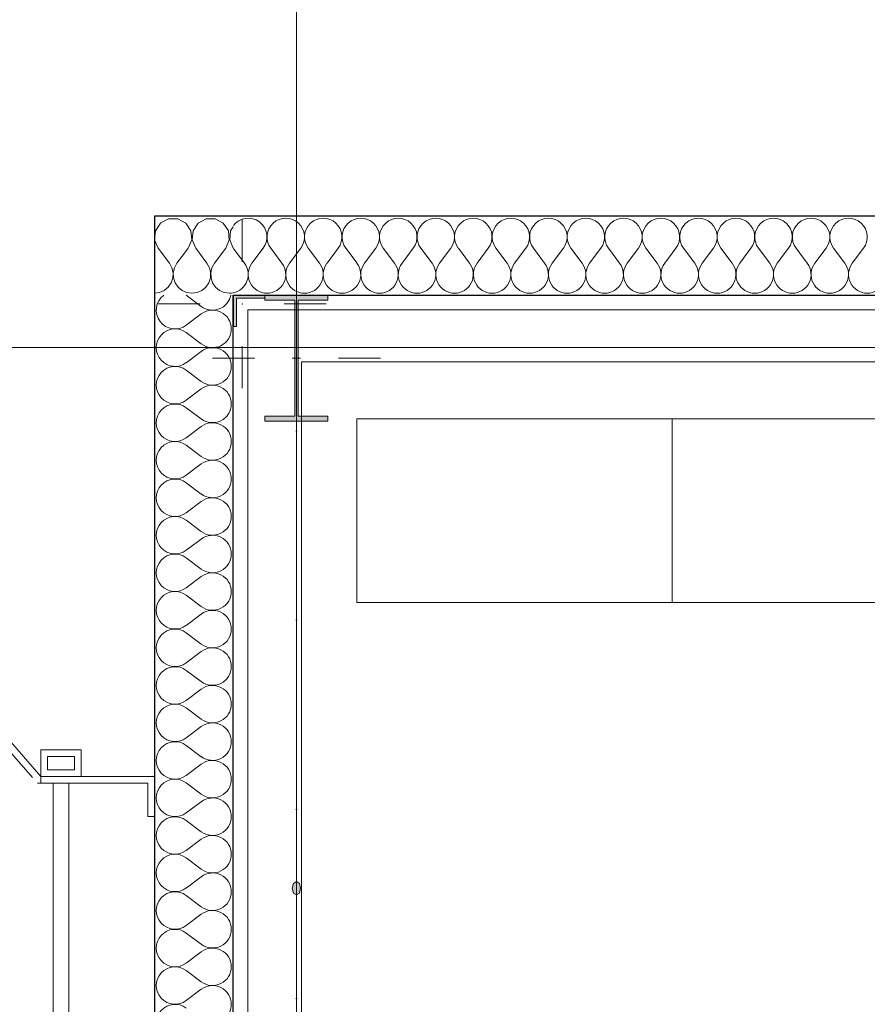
# Model space of a CAD drawing. Header units: millimetres. Extents: x -12989 to 357906, y -50379 to 30884.
# Tile 96 of 256: x -756 to 857, y 13500 to 15374. Entities that reach past the tile are written whole.
import ezdxf
from ezdxf.enums import TextEntityAlignment as Align

# ---------------------------------------------------------------- set-up
doc = ezdxf.new("R2010")
doc.units = ezdxf.units.MM
doc.header["$MEASUREMENT"] = 0
for name, pattern in [('Kropki i Kreski', [360, 180, -90, 0, -90]), ('Przerywana', [240, 120, -120]), ('Przerywana długa', [390, 250, -140]), ('Wipeout_Contour', [1000, 0, -1000])]:
    doc.linetypes.add(name, pattern=pattern)
for name, color, linetype in [('A__STROPY', 7, 'Continuous'), ('AS_Belki.Import IFC', 7, 'Continuous'), ('Nowe_A__SCIANY', 7, 'Continuous'), ('Nowe_A__STROPY', 7, 'Continuous'), ('Nowe_A_OZN_STREFY', 7, 'Continuous'), ('Nowe_A_WN_WYPOSAZENIE', 7, 'Continuous'), ('Nowe_A_WYM_ZEWNETRZNE', 7, 'Continuous'), ('Nowe_Warstwa IFC.Import IFC', 7, 'Continuous')]:
    doc.layers.add(name, color=color, linetype=linetype)
for name, color, linetype, lineweight in [('A__STROPY_Nr_pióra__89', 7, 'Continuous', 13), ('AS_Belki.Import IFC_Nr_pióra__1', 7, 'Continuous', 13), ('AS_Belki.Import IFC_Nr_pióra__20', 1, 'Continuous', 13), ('AS_Belki.Import IFC_Nr_pióra__69', 7, 'Continuous', 13), ('AS_Belki.Import IFC_Nr_pióra__90', 7, 'Continuous', 13), ('Nowe_A__SCIANY_Nr_pióra__27', 7, 'Continuous', 25), ('Nowe_A__STROPY_Nr_pióra__89', 7, 'Continuous', 13), ('Nowe_A_WN_WYPOSAZENIE_Nr_pióra__4', 7, 'Continuous', 13), ('Nowe_A_WYM_ZEWNETRZNE_Nr_pióra__1', 7, 'Continuous', 13), ('Nowe_A_WYM_ZEWNETRZNE_Nr_pióra__45', 7, 'Continuous', 15), ('Nowe_A_WYM_ZEWNETRZNE_Nr_pióra__85', 7, 'Continuous', 13), ('Nowe_Warstwa IFC.Import IFC_Nr_pióra__1', 7, 'Continuous', 13), ('Nowe_Warstwa IFC.Import IFC_Nr_pióra__4', 7, 'Continuous', 13)]:
    doc.layers.add(name, color=color, linetype=linetype, lineweight=lineweight)
doc.layers.add('Nowe_A__SCIANY_Nr_pióra__174', color=7, linetype='Continuous', lineweight=5, true_color=0x6a6a6a)
doc.styles.add('STYL_AUTOMATYCZNY_2', font='arial.ttf')
doc.styles.add('STYL_AUTOMATYCZNY_3', font='arial.ttf')
doc.dimstyles.new('STYL_AUTOMATYCZNY__1', dxfattribs={"dimtxt": 139.999998, "dimasz": 71.25, "dimexe": 0.18, "dimexo": 0.0625, "dimgap": 0, "dimtad": 1, "dimtih": 1, "dimtoh": 1, "dimdec": 0, "dimlfac": 0.1, "dimzin": 0, "dimdsep": 46, "dimtxsty": 'STYL_AUTOMATYCZNY_3', "dimblk": 'ARROWHEAD_6', "dimblk1": 'ARROWHEAD_6', "dimblk2": 'ARROWHEAD_6', "dimcen": 0.09, "dimse1": 1, "dimse2": 1, "dimclrd": 7, "dimclre": 7, "dimclrt": 7, "dimadec": 0, "dimazin": 0, "dimtfac": 1, "dimtdec": 4, "dimtmove": 0, "dimatfit": 3, "dimfxl": 0, "dimtolj": 1, "dimtzin": 0, "dimarcsym": 0})
doc.dimstyles.new('STYL_AUTOMATYCZNY__2', dxfattribs={"dimtxt": 139.999998, "dimasz": 71.25, "dimexe": 0.18, "dimexo": 0.0625, "dimgap": 0, "dimtad": 1, "dimdec": 0, "dimlfac": 0.1, "dimzin": 0, "dimdsep": 46, "dimtxsty": 'STYL_AUTOMATYCZNY_3', "dimblk": 'ARROWHEAD_6', "dimblk1": 'ARROWHEAD_6', "dimblk2": 'ARROWHEAD_6', "dimcen": 0.09, "dimse1": 1, "dimse2": 1, "dimclrd": 7, "dimclre": 7, "dimclrt": 7, "dimadec": 0, "dimazin": 0, "dimtfac": 1, "dimtdec": 4, "dimtmove": 0, "dimatfit": 3, "dimfxl": 0, "dimtolj": 1, "dimtzin": 0, "dimarcsym": 0})

# ---------------------------------------------------------------- blocks, each defined once
blk = doc.blocks.new('Strop_1_1', base_point=(-12989.3, -15342.7))
at = {"layer": 'Nowe_A__STROPY_Nr_pióra__89', "color": 7, "linetype": 'Continuous', "lineweight": 13, "flags": 128}
blk.add_lwpolyline([(-322, 14822), (36322, 14822), (36322, 178), (-322, 178)], close=True, dxfattribs=at)
blk = doc.blocks.new('Strop_2_1', base_point=(-220, 283.1))
at = {"layer": 'A__STROPY_Nr_pióra__89', "color": 7, "linetype": 'Continuous', "lineweight": 13, "flags": 128}
blk.add_lwpolyline([(-220, 283.1), (36170, 283.1), (36170, 14723.1), (-220, 14723.1)], close=True, dxfattribs=at)
blk = doc.blocks.new('*X42')
at = {"layer": 'Nowe_A__SCIANY_Nr_pióra__174', "color": 251, "linetype": 'Continuous', "lineweight": 5, "true_color": 0x6a6a6a}
for p, q in [((-488.3, 14987.1), (-497.9, 14972.6)), ((-487.5, 14987.5), (-488.3, 14987.1)), ((-497.9, 14972.6), (-499.6, 14955.3)), ((-499.6, 14955.3), (-492.9, 14939.3)), ((-492.9, 14939.3), (-471.4, 14910.7)), ((-437.2, 14937.2), (-457.1, 14910.7)), ((-466.7, 14902.1), (-471.4, 14910.7)), ((-464.4, 14892.5), (-466.7, 14902.1)), ((-461.9, 14902.1), (-464.1, 14892.5)), ((-457.1, 14910.7), (-461.9, 14902.1)), ((-468.1, 14873.3), (-464.9, 14882.7)), ((-464.9, 14882.7), (-464.4, 14892.5)), ((-464.1, 14892.5), (-463.7, 14882.7)), ((-463.7, 14882.7), (-460.5, 14873.3)), ((-396.6, 14873.3), (-393.5, 14882.7)), ((-393.5, 14882.7), (-393, 14892.5)), ((-393, 14892.5), (-393.2, 14893.2)), ((-392.7, 14892.7), (-392.7, 14892.5)), ((-392.7, 14892.5), (-392.2, 14882.7)), ((-392.2, 14882.7), (-389.1, 14873.3)), ((-481.2, 14858.9), (-473.6, 14865.2)), ((-473.6, 14865.2), (-468.1, 14873.3)), ((-460.5, 14873.3), (-454.9, 14865.2)), ((-454.9, 14865.2), (-447.3, 14858.9)), ((-409.8, 14858.9), (-402.2, 14865.2)), ((-402.2, 14865.2), (-396.6, 14873.3)), ((-389.1, 14873.3), (-383.5, 14865.2)), ((-383.5, 14865.2), (-375.9, 14858.9)), ((-500, 14853.6), (-490.2, 14854.9)), ((-490.2, 14854.9), (-481.2, 14858.9)), ((-447.3, 14858.9), (-438.3, 14854.9)), ((-438.3, 14854.9), (-428.6, 14853.6)), ((-428.6, 14853.6), (-418.8, 14854.9)), ((-418.8, 14854.9), (-409.8, 14858.9)), ((-375.9, 14858.9), (-366.9, 14854.9)), ((-366.9, 14854.9), (-357.1, 14853.6)), ((-357.1, 14853.6), (-354, 14854))]:
    blk.add_line(p, q, dxfattribs=at)
blk = doc.blocks.new('*X43')
at = {"layer": 'Nowe_A__SCIANY_Nr_pióra__174', "color": 251, "linetype": 'Continuous', "lineweight": 5, "true_color": 0x6a6a6a}
for p, q in [((-350, 14939.3), (-328.6, 14910.7)), ((-292.9, 14939.3), (-314.3, 14910.7)), ((-278.6, 14939.3), (-257.1, 14910.7)), ((-221.4, 14939.3), (-242.9, 14910.7)), ((-207.1, 14939.3), (-185.7, 14910.7)), ((-150, 14939.3), (-171.4, 14910.7)), ((-135.7, 14939.3), (-114.3, 14910.7)), ((-78.6, 14939.3), (-100, 14910.7)), ((-64.3, 14939.3), (-42.9, 14910.7)), ((-7.1, 14939.3), (-28.6, 14910.7)), ((7.1, 14939.3), (28.6, 14910.7)), ((64.3, 14939.3), (42.9, 14910.7)), ((78.6, 14939.3), (100, 14910.7)), ((135.7, 14939.3), (114.3, 14910.7)), ((150, 14939.3), (171.4, 14910.7)), ((207.1, 14939.3), (185.7, 14910.7)), ((221.4, 14939.3), (242.9, 14910.7)), ((278.6, 14939.3), (257.1, 14910.7)), ((292.9, 14939.3), (314.3, 14910.7)), ((350, 14939.3), (328.6, 14910.7)), ((364.3, 14939.3), (385.7, 14910.7)), ((421.4, 14939.3), (400, 14910.7)), ((435.7, 14939.3), (457.1, 14910.7)), ((492.9, 14939.3), (471.4, 14910.7)), ((507.1, 14939.3), (528.6, 14910.7)), ((564.3, 14939.3), (542.9, 14910.7)), ((578.6, 14939.3), (600, 14910.7)), ((635.7, 14939.3), (614.3, 14910.7)), ((650, 14939.3), (671.4, 14910.7)), ((707.1, 14939.3), (685.7, 14910.7)), ((721.4, 14939.3), (742.9, 14910.7)), ((778.6, 14939.3), (757.1, 14910.7)), ((792.9, 14939.3), (814.3, 14910.7)), ((850, 14939.3), (828.6, 14910.7))]:
    blk.add_line(p, q, dxfattribs=at)
for centre, start, end in [((-321.4, 14960.7), 323.1301, 143.1301), ((-250, 14960.7), 323.1301, 216.8699), ((-178.6, 14960.7), 323.1301, 216.8699), ((-107.1, 14960.7), 323.1301, 216.8699), ((-35.7, 14960.7), 323.1301, 216.8699), ((35.7, 14960.7), 323.1301, 216.8699), ((107.1, 14960.7), 323.1301, 216.8699), ((178.6, 14960.7), 323.1301, 216.8699), ((250, 14960.7), 323.1301, 216.8699), ((321.4, 14960.7), 323.1301, 216.8699), ((392.9, 14960.7), 323.1301, 216.8699), ((464.3, 14960.7), 323.1301, 216.8699), ((535.7, 14960.7), 323.1301, 216.8699), ((607.1, 14960.7), 323.1301, 216.8699), ((678.6, 14960.7), 323.1301, 216.8699), ((750, 14960.7), 323.1301, 216.8699), ((821.4, 14960.7), 323.1301, 216.8699), ((-357.1, 14889.3), 281.537, 36.8699), ((-285.7, 14889.3), 143.1301, 270), ((-285.7, 14889.3), 270, 36.8699), ((-214.3, 14889.3), 143.1301, 270), ((-214.3, 14889.3), 270, 36.8699), ((-142.9, 14889.3), 143.1301, 270), ((-142.9, 14889.3), 270, 36.8699), ((-71.4, 14889.3), 143.1301, 270), ((-71.4, 14889.3), 270, 36.8699), ((0, 14889.3), 143.1301, 270), ((0, 14889.3), 270, 36.8699), ((71.4, 14889.3), 143.1301, 270), ((71.4, 14889.3), 270, 36.8699), ((142.9, 14889.3), 143.1301, 270), ((142.9, 14889.3), 270, 36.8699), ((214.3, 14889.3), 143.1301, 270), ((214.3, 14889.3), 270, 36.8699), ((285.7, 14889.3), 143.1301, 270), ((285.7, 14889.3), 270, 36.8699), ((357.1, 14889.3), 143.1301, 270), ((357.1, 14889.3), 270, 36.8699), ((428.6, 14889.3), 143.1301, 270), ((428.6, 14889.3), 270, 36.8699), ((500, 14889.3), 143.1301, 270), ((500, 14889.3), 270, 36.8699), ((571.4, 14889.3), 143.1301, 270), ((571.4, 14889.3), 270, 36.8699), ((642.9, 14889.3), 143.1301, 270), ((642.9, 14889.3), 270, 36.8699), ((714.3, 14889.3), 143.1301, 270), ((714.3, 14889.3), 270, 36.8699), ((785.7, 14889.3), 143.1301, 270), ((785.7, 14889.3), 270, 36.8699), ((857.1, 14889.3), 143.1301, 270), ((857.1, 14889.3), 270, 36.8699)]:
    blk.add_arc(centre, 35.7, start, end, dxfattribs=at)
blk = doc.blocks.new('*X47')
at = {"layer": 'Nowe_A__SCIANY_Nr_pióra__174', "color": 251, "linetype": 'Continuous', "lineweight": 5, "true_color": 0x6a6a6a}
for p, q in [((-473, 14995.4), (-487.5, 14987.5)), ((-455.6, 14995.4), (-473, 14995.4)), ((-440.3, 14987.1), (-455.6, 14995.4)), ((-401.6, 14995.4), (-416.9, 14987.1)), ((-384.2, 14995.4), (-401.6, 14995.4)), ((-368.8, 14987.1), (-384.2, 14995.4)), ((-430.6, 14972.6), (-440.3, 14987.1)), ((-416.9, 14987.1), (-426.5, 14972.6)), ((-359.2, 14972.6), (-368.8, 14987.1)), ((-350, 14980.3), (-355.1, 14972.6)), ((-429, 14955.3), (-430.6, 14972.6)), ((-426.5, 14972.6), (-428.2, 14955.3)), ((-357.6, 14955.3), (-359.2, 14972.6)), ((-355.1, 14972.6), (-356.7, 14955.3)), ((-435.7, 14939.3), (-437.2, 14937.2)), ((-435.7, 14939.3), (-429, 14955.3)), ((-428.2, 14955.3), (-421.4, 14939.3)), ((-421.4, 14939.3), (-400, 14910.7)), ((-364.3, 14939.3), (-385.7, 14910.7)), ((-364.3, 14939.3), (-357.6, 14955.3)), ((-356.7, 14955.3), (-350, 14939.3)), ((-395.2, 14902.1), (-400, 14910.7)), ((-393.2, 14893.2), (-395.2, 14902.1)), ((-390.5, 14902.1), (-392.7, 14892.7)), ((-385.7, 14910.7), (-390.5, 14902.1)), ((-354, 14854), (-350, 14854.6))]:
    blk.add_line(p, q, dxfattribs=at)
blk = doc.blocks.new('Ściana_3_1', base_point=(36350, 14850))
at = {"color": 254, "linetype": 'Wipeout_Contour', "lineweight": 0, "ltscale": 44720.358985}
blk.add_wipeout([(-350, 14850), (-500, 15000), (-500, 14850)], dxfattribs=at).dxf.layer = 'Nowe_A__SCIANY'
at = {"layer": 'Nowe_A__SCIANY', "color": 7, "lineweight": 25}
blk.add_blockref('*X42', (0, 0), dxfattribs=at)
at = {"color": 254, "linetype": 'Wipeout_Contour', "lineweight": 0, "ltscale": 72872.97882}
blk.add_wipeout([(-350, 14850), (15486, 14850), (15486, 15000), (-350, 15000)], dxfattribs=at).dxf.layer = 'Nowe_A__SCIANY'
at = {"layer": 'Nowe_A__SCIANY', "color": 7, "lineweight": 25}
blk.add_blockref('*X43', (0, 0), dxfattribs=at)
at = {"color": 254, "linetype": 'Wipeout_Contour', "lineweight": 0, "ltscale": 44867.054607}
blk.add_wipeout([(-350, 15000), (-500, 15000), (-350, 14850)], dxfattribs=at).dxf.layer = 'Nowe_A__SCIANY'
at = {"layer": 'Nowe_A__SCIANY_Nr_pióra__27', "color": 7, "linetype": 'Continuous', "lineweight": 25, "flags": 128}
for points in [[(-500, 15000), (-500, 14850)], [(15486, 15000), (-500, 15000)], [(-350, 14850), (15486, 14850)]]:
    blk.add_lwpolyline(points, dxfattribs=at)
at = {"layer": 'Nowe_A__SCIANY', "color": 7, "lineweight": 25}
blk.add_blockref('*X47', (0, 0), dxfattribs=at)
blk = doc.blocks.new('*X55')
at = {"layer": 'Nowe_A__SCIANY_Nr_pióra__174', "color": 251, "linetype": 'Continuous', "lineweight": 5, "true_color": 0x6a6a6a}
for p, q in [((-439.3, 14850), (-410.7, 14828.6)), ((-439.3, 14792.9), (-410.7, 14814.3)), ((-439.3, 14778.6), (-410.7, 14757.1)), ((-439.3, 14721.4), (-410.7, 14742.9)), ((-439.3, 14707.1), (-410.7, 14685.7)), ((-439.3, 14650), (-410.7, 14671.4)), ((-439.3, 14635.7), (-410.7, 14614.3)), ((-439.3, 14578.6), (-410.7, 14600)), ((-439.3, 14564.3), (-410.7, 14542.9)), ((-439.3, 14507.1), (-410.7, 14528.6)), ((-439.3, 14492.9), (-410.7, 14471.4)), ((-439.3, 14435.7), (-410.7, 14457.1)), ((-439.3, 14421.4), (-410.7, 14400)), ((-439.3, 14364.3), (-410.7, 14385.7)), ((-439.3, 14350), (-410.7, 14328.6)), ((-439.3, 14292.9), (-410.7, 14314.3)), ((-439.3, 14278.6), (-410.7, 14257.1)), ((-439.3, 14221.4), (-410.7, 14242.9)), ((-439.3, 14207.1), (-410.7, 14185.7)), ((-439.3, 14150), (-410.7, 14171.4)), ((-439.3, 14135.7), (-410.7, 14114.3)), ((-439.3, 14078.6), (-410.7, 14100)), ((-439.3, 14064.3), (-410.7, 14042.9)), ((-439.3, 14007.1), (-410.7, 14028.6)), ((-439.3, 13992.9), (-410.7, 13971.4)), ((-439.3, 13935.7), (-410.7, 13957.1)), ((-439.3, 13921.4), (-410.7, 13900)), ((-439.3, 13864.3), (-410.7, 13885.7)), ((-439.3, 13850), (-410.7, 13828.6)), ((-439.3, 13792.9), (-410.7, 13814.3)), ((-439.3, 13778.6), (-410.7, 13757.1)), ((-439.3, 13721.4), (-410.7, 13742.9)), ((-439.3, 13707.1), (-410.7, 13685.7)), ((-439.3, 13650), (-410.7, 13671.4)), ((-439.3, 13635.7), (-410.7, 13614.3)), ((-439.3, 13578.6), (-410.7, 13600)), ((-439.3, 13564.3), (-410.7, 13542.9)), ((-439.3, 13507.1), (-410.7, 13528.6))]:
    blk.add_line(p, q, dxfattribs=at)
for centre, start, end in [((-460.7, 14821.4), 126.8699, 306.8699), ((-389.3, 14857.1), 233.1301, 348.463), ((-389.3, 14785.7), 0, 126.8699), ((-460.7, 14750), 53.1301, 306.8699), ((-389.3, 14785.7), 233.1301, 0), ((-389.3, 14714.3), 0, 126.8699), ((-460.7, 14678.6), 53.1301, 306.8699), ((-389.3, 14714.3), 233.1301, 0), ((-389.3, 14642.9), 0, 126.8699), ((-460.7, 14607.1), 53.1301, 306.8699), ((-389.3, 14642.9), 233.1301, 0), ((-389.3, 14571.4), 0, 126.8699), ((-460.7, 14535.7), 53.1301, 306.8699), ((-389.3, 14571.4), 233.1301, 0), ((-389.3, 14500), 0, 126.8699), ((-460.7, 14464.3), 53.1301, 306.8699), ((-389.3, 14500), 233.1301, 0), ((-389.3, 14428.6), 0, 126.8699), ((-460.7, 14392.9), 53.1301, 306.8699), ((-389.3, 14428.6), 233.1301, 0), ((-389.3, 14357.1), 0, 126.8699), ((-460.7, 14321.4), 53.1301, 306.8699), ((-389.3, 14357.1), 233.1301, 0), ((-389.3, 14285.7), 0, 126.8699), ((-460.7, 14250), 53.1301, 306.8699), ((-389.3, 14285.7), 233.1301, 0), ((-389.3, 14214.3), 0, 126.8699), ((-460.7, 14178.6), 53.1301, 306.8699), ((-389.3, 14214.3), 233.1301, 0), ((-389.3, 14142.9), 0, 126.8699), ((-460.7, 14107.1), 53.1301, 306.8699), ((-389.3, 14142.9), 233.1301, 0), ((-389.3, 14071.4), 0, 126.8699), ((-460.7, 14035.7), 53.1301, 306.8699), ((-389.3, 14071.4), 233.1301, 0), ((-389.3, 14000), 0, 126.8699), ((-460.7, 13964.3), 53.1301, 306.8699), ((-389.3, 14000), 233.1301, 0), ((-389.3, 13928.6), 0, 126.8699), ((-460.7, 13892.9), 53.1301, 306.8699), ((-389.3, 13928.6), 233.1301, 0), ((-389.3, 13857.1), 0, 126.8699), ((-460.7, 13821.4), 53.1301, 306.8699), ((-389.3, 13857.1), 233.1301, 0), ((-389.3, 13785.7), 0, 126.8699), ((-460.7, 13750), 53.1301, 306.8699), ((-389.3, 13785.7), 233.1301, 0), ((-389.3, 13714.3), 0, 126.8699), ((-460.7, 13678.6), 53.1301, 306.8699), ((-389.3, 13714.3), 233.1301, 0), ((-389.3, 13642.9), 0, 126.8699), ((-460.7, 13607.1), 53.1301, 306.8699), ((-389.3, 13642.9), 233.1301, 0), ((-389.3, 13571.4), 0, 126.8699), ((-460.7, 13535.7), 53.1301, 306.8699), ((-389.3, 13571.4), 233.1301, 0), ((-389.3, 13500), 0, 126.8699), ((-460.7, 13464.3), 53.1301, 306.8699), ((-389.3, 13500), 233.1301, 0)]:
    blk.add_arc(centre, 35.7, start, end, dxfattribs=at)
blk = doc.blocks.new('Ściana_4_1', base_point=(-350, 14850))
at = {"color": 254, "linetype": 'Wipeout_Contour', "lineweight": 0, "ltscale": 30616.306898}
blk.add_wipeout([(-350, 150), (-350, 14850), (-500, 14850), (-500, 150)], dxfattribs=at).dxf.layer = 'Nowe_A__SCIANY'
at = {"layer": 'Nowe_A__SCIANY_Nr_pióra__27', "color": 7, "linetype": 'Continuous', "lineweight": 25, "flags": 128}
for points in [[(-500, 14850), (-500, 150)], [(-350, 150), (-350, 14850)]]:
    blk.add_lwpolyline(points, dxfattribs=at)
at = {"layer": 'Nowe_A__SCIANY', "color": 7, "lineweight": 25}
blk.add_blockref('*X55', (0, 0), dxfattribs=at)
blk = doc.blocks.new('Słup_9_1', base_point=(-332.8, 14833.1))
at = {"layer": 'AS_Belki.Import IFC', "linetype": 'Continuous', "lineweight": 0, "true_color": 0x000000}
blk.add_hatch(color=18, dxfattribs=at).paths.add_polyline_path([(-349.7, 14790), (-343.7, 14790), (-343.7, 14844), (-289.7, 14844), (-289.7, 14850), (-349.7, 14850)])
at = {"layer": 'AS_Belki.Import IFC_Nr_pióra__1', "color": 7, "linetype": 'Continuous', "lineweight": 13, "flags": 128}
blk.add_lwpolyline([(-349.7, 14850), (-349.7, 14790), (-343.7, 14790), (-343.7, 14844), (-289.7, 14844), (-289.7, 14850)], dxfattribs=at)
at = {"layer": 'AS_Belki.Import IFC_Nr_pióra__20', "color": 1, "linetype": 'Continuous', "lineweight": 13}
for p, q in [((-332.8, 14913.1), (-332.8, 14993.1)), ((-412.8, 14833.1), (-492.8, 14833.1)), ((-252.8, 14833.1), (-172.8, 14833.1)), ((-332.8, 14753.1), (-332.8, 14673.1))]:
    blk.add_line(p, q, dxfattribs=at)
blk.add_point((-332.8, 14833.1), dxfattribs=at)
blk = doc.blocks.new('Słup_15_1', base_point=(-229.7, 14730))
at = {"layer": 'AS_Belki.Import IFC', "linetype": 'Continuous', "lineweight": 0, "true_color": 0x000000}
blk.add_hatch(color=18, dxfattribs=at).paths.add_polyline_path([(-232.8, 14619.8), (-289.7, 14619.8), (-289.7, 14610), (-169.7, 14610), (-169.7, 14619.8), (-226.6, 14619.8), (-226.6, 14840.2), (-169.7, 14840.2), (-169.7, 14850), (-289.7, 14850), (-289.7, 14840.2), (-232.8, 14840.2)])
at = {"layer": 'AS_Belki.Import IFC_Nr_pióra__1', "color": 7, "linetype": 'Continuous', "lineweight": 13, "flags": 128}
blk.add_lwpolyline([(-289.7, 14850), (-289.7, 14840.2), (-232.8, 14840.2), (-232.8, 14619.8), (-289.7, 14619.8), (-289.7, 14610), (-169.7, 14610), (-169.7, 14619.8), (-226.6, 14619.8), (-226.6, 14840.2), (-169.7, 14840.2), (-169.7, 14850)], dxfattribs=at)
at = {"layer": 'AS_Belki.Import IFC_Nr_pióra__20', "color": 1, "linetype": 'Continuous', "lineweight": 13}
for p, q in [((-229.7, 14810), (-229.7, 14930)), ((-309.7, 14730), (-389.7, 14730)), ((-149.7, 14730), (-69.7, 14730)), ((-229.7, 14650), (-229.7, 14530))]:
    blk.add_line(p, q, dxfattribs=at)
blk.add_point((-229.7, 14730), dxfattribs=at)
blk = doc.blocks.new('Drabina z zaplecznikiem 27[18]_1', base_point=(-500, 13635))
at = {"layer": 'Nowe_A_WN_WYPOSAZENIE_Nr_pióra__4', "color": 7, "linetype": 'Przerywana', "lineweight": 13}
for p, q in [((-804.8, 14035), (-1147.7, 14035)), ((-1147.7, 14022.3), (-811.2, 14022.3)), ((-804.8, 14035), (-1020.7, 14035)), ((-1020.7, 14022.3), (-811.2, 14022.3)), ((-811.2, 13247.7), (-1147.7, 13247.7)), ((-1147.7, 13235), (-804.8, 13235)), ((-811.2, 13247.7), (-1020.7, 13247.7)), ((-1020.7, 13235), (-804.8, 13235))]:
    blk.add_line(p, q, dxfattribs=at)
for centre, radius in [((-1147.7, 13635), 400), ((-1147.7, 13635), 387.3), ((-1020.7, 13635), 400), ((-1020.7, 13635), 387.3)]:
    blk.add_arc(centre, radius, 90, 270, dxfattribs=at)
at = {"color": 254, "linetype": 'Wipeout_Contour', "lineweight": 0, "ltscale": 55901.053608}
blk.add_wipeout([(-639.7, 13933.4), (-639.7, 13984.2), (-715.9, 13984.2), (-715.9, 13933.4)], dxfattribs=at).dxf.layer = 'Nowe_A_WN_WYPOSAZENIE'
at = {"color": 254, "linetype": 'Wipeout_Contour', "lineweight": 0, "ltscale": 54607.270626}
blk.add_wipeout([(-662.8, 13349.3), (-662.8, 13920.7), (-692.8, 13920.7), (-692.8, 13349.3)], dxfattribs=at).dxf.layer = 'Nowe_A_WN_WYPOSAZENIE'
at = {"color": 254, "linetype": 'Wipeout_Contour', "lineweight": 0, "ltscale": 53313.860173}
blk.add_wipeout([(-639.7, 13336.6), (-715.9, 13336.6), (-715.9, 13285.8), (-639.7, 13285.8)], dxfattribs=at).dxf.layer = 'Nowe_A_WN_WYPOSAZENIE'
at = {"layer": 'Nowe_A_WN_WYPOSAZENIE_Nr_pióra__4', "color": 7, "linetype": 'Continuous', "lineweight": 13}
for p, q in [((-652.4, 13971.5), (-703.2, 13971.5)), ((-703.2, 13971.5), (-703.2, 13946.1)), ((-652.4, 13946.1), (-652.4, 13971.5)), ((-703.2, 13946.1), (-652.4, 13946.1)), ((-703.2, 13298.5), (-703.2, 13323.9)), ((-703.2, 13323.9), (-652.4, 13323.9)), ((-652.4, 13323.9), (-652.4, 13298.5)), ((-652.4, 13298.5), (-703.2, 13298.5))]:
    blk.add_line(p, q, dxfattribs=at)
at = {"layer": 'Nowe_A_WN_WYPOSAZENIE_Nr_pióra__4', "color": 7, "linetype": 'Continuous', "lineweight": 13, "flags": 128}
for points in [[(-639.7, 13933.4), (-715.9, 13933.4), (-715.9, 13984.2), (-639.7, 13984.2)], [(-662.8, 13349.3), (-692.8, 13349.3), (-692.8, 13920.7), (-662.8, 13920.7)], [(-639.7, 13336.6), (-639.7, 13285.8), (-715.9, 13285.8), (-715.9, 13336.6)]]:
    blk.add_lwpolyline(points, close=True, dxfattribs=at)
at = {"color": 254, "linetype": 'Wipeout_Contour', "lineweight": 0, "ltscale": 83496.769223}
blk.add_wipeout([(-512.7, 13857.2), (-500, 13857.2), (-500, 13933.4), (-715.9, 13933.4), (-715.9, 13920.7), (-512.7, 13920.7)], dxfattribs=at).dxf.layer = 'Nowe_A_WN_WYPOSAZENIE'
at = {"color": 254, "linetype": 'Wipeout_Contour', "lineweight": 0, "ltscale": 80273.263866}
blk.add_wipeout([(-715.9, 13349.3), (-715.9, 13336.6), (-500, 13336.6), (-500, 13412.8), (-512.7, 13412.8), (-512.7, 13349.3)], dxfattribs=at).dxf.layer = 'Nowe_A_WN_WYPOSAZENIE'
at = {"layer": 'Nowe_A_WN_WYPOSAZENIE_Nr_pióra__4', "color": 7, "linetype": 'Przerywana', "lineweight": 13}
for p, q in [((-811.2, 14022.3), (-722.3, 13920.7)), ((-811.2, 14022.3), (-722.3, 13920.7)), ((-715.9, 13933.4), (-804.8, 14035)), ((-715.9, 13933.4), (-804.8, 14035)), ((-715.9, 13920.7), (-715.9, 13933.4)), ((-715.9, 13920.7), (-715.9, 13933.4)), ((-722.3, 13920.7), (-715.9, 13920.7)), ((-722.3, 13920.7), (-715.9, 13920.7)), ((-722.3, 13349.3), (-811.2, 13247.7)), ((-722.3, 13349.3), (-811.2, 13247.7)), ((-715.9, 13349.3), (-722.3, 13349.3)), ((-715.9, 13349.3), (-722.3, 13349.3)), ((-715.9, 13336.6), (-715.9, 13349.3)), ((-715.9, 13336.6), (-715.9, 13349.3)), ((-804.8, 13235), (-715.9, 13336.6)), ((-804.8, 13235), (-715.9, 13336.6))]:
    blk.add_line(p, q, dxfattribs=at)
at = {"layer": 'Nowe_A_WN_WYPOSAZENIE_Nr_pióra__4', "color": 7, "linetype": 'Continuous', "lineweight": 13, "flags": 128}
for points in [[(-512.7, 13857.2), (-512.7, 13920.7), (-715.9, 13920.7), (-715.9, 13933.4), (-500, 13933.4), (-500, 13857.2)], [(-715.9, 13349.3), (-512.7, 13349.3), (-512.7, 13412.8), (-500, 13412.8), (-500, 13336.6), (-715.9, 13336.6)]]:
    blk.add_lwpolyline(points, close=True, dxfattribs=at)
blk = doc.blocks.new('Regał 02 27[30]_1', base_point=(-114.6, 14264.6))
at = {"color": 254, "linetype": 'Wipeout_Contour', "lineweight": 0, "ltscale": 57840.96311}
blk.add_wipeout([(-114.6, 14264.6), (1085.4, 14264.6), (1085.4, 14614.6), (-114.6, 14614.6)], dxfattribs=at).dxf.layer = 'Nowe_A_WN_WYPOSAZENIE'
at = {"layer": 'Nowe_A_WN_WYPOSAZENIE_Nr_pióra__4', "color": 7, "linetype": 'Continuous', "lineweight": 13}
blk.add_line((485.4, 14264.6), (485.4, 14614.6), dxfattribs=at)
at = {"layer": 'Nowe_A_WN_WYPOSAZENIE_Nr_pióra__4', "color": 7, "linetype": 'Continuous', "lineweight": 13, "flags": 128}
blk.add_lwpolyline([(-114.6, 14264.6), (1085.4, 14264.6), (1085.4, 14614.6), (-114.6, 14614.6)], close=True, dxfattribs=at)
blk = doc.blocks.new('Standardowy znacznik osi[94]_1', base_point=(-229.7, 17223.7))
at = {"layer": 'Nowe_Warstwa IFC.Import IFC_Nr_pióra__4', "color": 7, "linetype": 'Continuous', "lineweight": 13}
blk.add_line((-229.7, 17223.7), (-229.7, -2567.4), dxfattribs=at)
at = {"layer": 'Nowe_Warstwa IFC.Import IFC_Nr_pióra__1', "color": 7, "lineweight": 13, "style": 'STYL_AUTOMATYCZNY_2'}
for tag, p in [('AC_MarkerText_1_0', (-229.7, 17561.2)), ('AC_MarkerText_1_1', (-229.7, -2729.9))]:
    blk.add_attdef(tag, text='', height=175, rotation=360, dxfattribs=at).set_placement(p, align=Align.TOP_CENTER)
blk = doc.blocks.new('Standardowy znacznik osi[96]_1', base_point=(-2344.6, 14750))
at = {"layer": 'Nowe_Warstwa IFC.Import IFC_Nr_pióra__4', "color": 7, "linetype": 'Continuous', "lineweight": 13}
blk.add_line((-2344.6, 14750), (39576.7, 14750), dxfattribs=at)
at = {"layer": 'Nowe_Warstwa IFC.Import IFC_Nr_pióra__1', "color": 7, "lineweight": 13, "style": 'STYL_AUTOMATYCZNY_2'}
for tag, p in [('AC_MarkerText_1_0', (-2594.6, 14837.5)), ('AC_MarkerText_1_1', (39826.7, 14837.5))]:
    blk.add_attdef(tag, text='', height=175, dxfattribs=at).set_placement(p, align=Align.TOP_CENTER)
blk = doc.blocks.new('Belka_7_1', base_point=(-229.7, 10000))
at = {"layer": 'AS_Belki.Import IFC_Nr_pióra__69', "color": 7, "linetype": 'Kropki i Kreski', "lineweight": 13}
blk.add_line((-229.7, 10000), (-229.7, 14730), dxfattribs=at)
at = {"layer": 'AS_Belki.Import IFC_Nr_pióra__90', "color": 7, "linetype": 'Przerywana długa', "lineweight": 13}
blk.add_line((-221.7, 14730), (-237.7, 14730), dxfattribs=at)
blk = doc.blocks.new('Belka_12_1', base_point=(-229.7, 10000))
at = {"layer": 'AS_Belki.Import IFC', "linetype": 'Continuous', "lineweight": 0, "true_color": 0x000000}
blk.add_hatch(color=18, dxfattribs=at).paths.add_polyline_path([(-237.7, 13720.9), (-235.3, 13711.8), (-229.7, 13708.1), (-224, 13711.8), (-221.7, 13720.9), (-224, 13730), (-229.7, 13733.8), (-235.3, 13730)])
at = {"layer": 'AS_Belki.Import IFC_Nr_pióra__1', "color": 7, "linetype": 'Continuous', "lineweight": 13}
for p, q in [((-235.3, 13730), (-237.7, 13720.9)), ((-237.7, 13720.9), (-235.3, 13711.8)), ((-229.7, 13733.8), (-235.3, 13730)), ((-229.7, 13733.8), (-224, 13730)), ((-224, 13730), (-221.7, 13720.9)), ((-221.7, 13720.9), (-224, 13711.8)), ((-235.3, 13711.8), (-229.7, 13708.1)), ((-224, 13711.8), (-229.7, 13708.1))]:
    blk.add_line(p, q, dxfattribs=at)
at = {"layer": 'AS_Belki.Import IFC_Nr_pióra__69', "color": 7, "linetype": 'Kropki i Kreski', "lineweight": 13}
blk.add_line((-229.7, 10000), (-229.7, 14730), dxfattribs=at)
at = {"layer": 'AS_Belki.Import IFC_Nr_pióra__90', "color": 7, "linetype": 'Continuous', "lineweight": 13}
blk.add_line((-237.7, 14730), (-221.7, 14730), dxfattribs=at)
blk = doc.blocks.new('*D259')
at = {"layer": 'Nowe_A_WYM_ZEWNETRZNE_Nr_pióra__45', "color": 7, "linetype": 'Continuous', "lineweight": 15}
for p, q in [((-462.5, 15842.6), (-537.5, 15767.6)), ((-312.5, 15842.6), (-387.5, 15767.6))]:
    blk.add_line(p, q, dxfattribs=at)
at = {"layer": 'Nowe_A_WYM_ZEWNETRZNE_Nr_pióra__85', "color": 7, "linetype": 'Continuous', "lineweight": 13}
for p, q in [((-500, 15734.8), (-500, 15875.5)), ((-350, 15734.8), (-350, 15875.5)), ((-556.3, 15805.1), (-500, 15805.1)), ((-500, 15805.1), (-350, 15805.1)), ((-350, 15805.1), (5565.7, 15805.1))]:
    blk.add_line(p, q, dxfattribs=at)
at = {"layer": 'Nowe_A_WYM_ZEWNETRZNE_Nr_pióra__1', "color": 7, "lineweight": 13, "insert": (-751.1, 15833.1), "char_height": 140, "attachment_point": 7, "style": 'STYL_AUTOMATYCZNY_3'}
blk.add_mtext('\\A1;{\\pql;\\fArial|b0|i0|c238|p0;\\W1.000000;15}', dxfattribs=at)
blk = doc.blocks.new('ARROWHEAD_6')
at = {"color": 0, "linetype": 'Continuous', "lineweight": 0}
for p, q in [((-0.5, -0.5), (0.5, 0.5)), ((0, 0), (-1, 0))]:
    blk.add_line(p, q, dxfattribs=at)
blk = doc.blocks.new('*D261')
at = {"layer": 'Nowe_A_WYM_ZEWNETRZNE_Nr_pióra__45', "color": 7, "linetype": 'Continuous', "lineweight": 15}
blk.add_line((-312.5, 15842.6), (-387.5, 15767.6), dxfattribs=at)
at = {"layer": 'Nowe_A_WYM_ZEWNETRZNE_Nr_pióra__85', "color": 7, "linetype": 'Continuous', "lineweight": 13}
blk.add_line((-350, 15805.1), (5565.7, 15805.1), dxfattribs=at)
blk = doc.blocks.new('*D262')
at = {"layer": 'Nowe_A_WYM_ZEWNETRZNE_Nr_pióra__45', "color": 7, "linetype": 'Continuous', "lineweight": 15}
for p, q in [((-312.5, 15842.6), (-387.5, 15767.6)), ((5603.2, 15842.6), (5528.2, 15767.6))]:
    blk.add_line(p, q, dxfattribs=at)
at = {"layer": 'Nowe_A_WYM_ZEWNETRZNE_Nr_pióra__85', "color": 7, "linetype": 'Continuous', "lineweight": 13}
for p, q in [((5565.7, 15734.8), (5565.7, 15875.5)), ((-350, 15805.1), (5565.7, 15805.1))]:
    blk.add_line(p, q, dxfattribs=at)
at = {"layer": 'Nowe_A_WYM_ZEWNETRZNE_Nr_pióra__1', "color": 7, "lineweight": 13, "char_height": 140, "attachment_point": 7, "style": 'STYL_AUTOMATYCZNY_3'}
for s, insert in [('\\A1;{\\pql;\\fArial|b0|i0|c238|p0;\\W1.000000;592}', (2340.9, 15833.1)), ('\\A1;{\\pql;\\fArial|b0|i0|c238|p0;\\W1.000000;15}', (5314.7, 15833.1))]:
    blk.add_mtext(s, dxfattribs=dict(at, insert=insert))
blk = doc.blocks.new('*D271')
at = {"layer": 'Nowe_A_WYM_ZEWNETRZNE_Nr_pióra__45', "color": 7, "linetype": 'Continuous', "lineweight": 15}
for p, q in [((-1341, 14887.5), (-1266, 14812.5)), ((-1341, 7037.3), (-1266, 6962.3))]:
    blk.add_line(p, q, dxfattribs=at)
at = {"layer": 'Nowe_A_WYM_ZEWNETRZNE_Nr_pióra__85', "color": 7, "linetype": 'Continuous', "lineweight": 13}
for p, q in [((-1233.2, 14850), (-1373.8, 14850)), ((-1303.5, 6999.8), (-1303.5, 14850)), ((-1233.2, 6999.8), (-1373.8, 6999.8))]:
    blk.add_line(p, q, dxfattribs=at)
at = {"layer": 'Nowe_A_WYM_ZEWNETRZNE_Nr_pióra__1', "color": 7, "lineweight": 13, "char_height": 140, "attachment_point": 7, "rotation": 90, "style": 'STYL_AUTOMATYCZNY_3'}
for s, insert in [('\\A1;{\\pql;\\fArial|b0|i0|c238|p0;\\W1.000000;15}', (-1331.5, 14598.9)), ('\\A1;{\\pql;\\fArial|b0|i0|c238|p0;\\W1.000000;785}', (-1331.5, 10658))]:
    blk.add_mtext(s, dxfattribs=dict(at, insert=insert))
blk = doc.blocks.new('*D272')
at = {"layer": 'Nowe_A_WYM_ZEWNETRZNE_Nr_pióra__45', "color": 7, "linetype": 'Continuous', "lineweight": 15}
blk.add_line((-1341, 14887.5), (-1266, 14812.5), dxfattribs=at)
at = {"layer": 'Nowe_A_WYM_ZEWNETRZNE_Nr_pióra__85', "color": 7, "linetype": 'Continuous', "lineweight": 13}
for p, q in [((-1303.5, 14850), (-1303.5, 15000)), ((-1233.2, 14850), (-1373.8, 14850))]:
    blk.add_line(p, q, dxfattribs=at)
blk = doc.blocks.new('*D273')
at = {"layer": 'Nowe_A_WYM_ZEWNETRZNE_Nr_pióra__45', "color": 7, "linetype": 'Continuous', "lineweight": 15}
for p, q in [((-1266, 14962.5), (-1341, 15037.5)), ((-1341, 14887.5), (-1266, 14812.5))]:
    blk.add_line(p, q, dxfattribs=at)
at = {"layer": 'Nowe_A_WYM_ZEWNETRZNE_Nr_pióra__85', "color": 7, "linetype": 'Continuous', "lineweight": 13}
for p, q in [((-1303.5, 15000), (-1303.5, 15056.2)), ((-1233.2, 15000), (-1373.8, 15000)), ((-1303.5, 14850), (-1303.5, 15000))]:
    blk.add_line(p, q, dxfattribs=at)
blk = doc.blocks.new('*D286')
at = {"layer": 'Nowe_A_WYM_ZEWNETRZNE_Nr_pióra__45', "color": 7, "linetype": 'Continuous', "lineweight": 15}
for p, q in [((-462.5, 16092.6), (-537.5, 16017.6)), ((15523.5, 16092.6), (15448.5, 16017.6))]:
    blk.add_line(p, q, dxfattribs=at)
at = {"layer": 'Nowe_A_WYM_ZEWNETRZNE_Nr_pióra__85', "color": 7, "linetype": 'Continuous', "lineweight": 13}
for p, q in [((-500, 15984.8), (-500, 16125.5)), ((15486, 15984.8), (15486, 16125.5)), ((-556.3, 16055.1), (-500, 16055.1)), ((-500, 16055.1), (15486, 16055.1))]:
    blk.add_line(p, q, dxfattribs=at)
at = {"layer": 'Nowe_A_WYM_ZEWNETRZNE_Nr_pióra__1', "color": 7, "lineweight": 13, "insert": (7252.8, 16083.1), "char_height": 140, "attachment_point": 7, "style": 'STYL_AUTOMATYCZNY_3'}
blk.add_mtext('\\A1;{\\pql;\\fArial|b0|i0|c238|p0;\\W1.000000;1\xa0599}', dxfattribs=at)
blk = doc.blocks.new('*D293')
at = {"layer": 'Nowe_A_WYM_ZEWNETRZNE_Nr_pióra__45', "color": 7, "linetype": 'Continuous', "lineweight": 15}
for p, q in [((-462.5, 16342.6), (-537.5, 16267.6)), ((-192.2, 16342.6), (-267.2, 16267.6))]:
    blk.add_line(p, q, dxfattribs=at)
at = {"layer": 'Nowe_A_WYM_ZEWNETRZNE_Nr_pióra__85', "color": 7, "linetype": 'Continuous', "lineweight": 13}
for p, q in [((-500, 16234.8), (-500, 16375.5)), ((-229.7, 16234.8), (-229.7, 16375.5)), ((-556.3, 16305.1), (-500, 16305.1)), ((-500, 16305.1), (-229.7, 16305.1)), ((-229.7, 16305.1), (5833.3, 16305.1))]:
    blk.add_line(p, q, dxfattribs=at)
at = {"layer": 'Nowe_A_WYM_ZEWNETRZNE_Nr_pióra__1', "color": 7, "lineweight": 13, "insert": (-751.1, 16333.1), "char_height": 140, "attachment_point": 7, "style": 'STYL_AUTOMATYCZNY_3'}
blk.add_mtext('\\A1;{\\pql;\\fArial|b0|i0|c238|p0;\\W1.000000;27}', dxfattribs=at)
blk = doc.blocks.new('*D301')
at = {"layer": 'Nowe_A_WYM_ZEWNETRZNE_Nr_pióra__45', "color": 7, "linetype": 'Continuous', "lineweight": 15}
for p, q in [((-462.5, 16592.6), (-537.5, 16517.6)), ((36462.5, 16517.6), (36537.5, 16592.6))]:
    blk.add_line(p, q, dxfattribs=at)
at = {"layer": 'Nowe_A_WYM_ZEWNETRZNE_Nr_pióra__85', "color": 7, "linetype": 'Continuous', "lineweight": 13}
for p, q in [((-500, 16484.8), (-500, 16625.5)), ((36500, 16484.8), (36500, 16625.5)), ((-556.3, 16555.1), (-500, 16555.1)), ((-500, 16555.1), (36500, 16555.1)), ((36500, 16555.1), (36556.2, 16555.1))]:
    blk.add_line(p, q, dxfattribs=at)
at = {"layer": 'Nowe_A_WYM_ZEWNETRZNE_Nr_pióra__1', "color": 7, "lineweight": 13, "insert": (17759.8, 16583.1), "char_height": 140, "attachment_point": 7, "style": 'STYL_AUTOMATYCZNY_3'}
blk.add_mtext('\\A1;{\\pql;\\fArial|b0|i0|c238|p0;\\W1.000000;3\xa0700}', dxfattribs=at)
blk = doc.blocks.new('*D306')
at = {"layer": 'Nowe_A_WYM_ZEWNETRZNE_Nr_pióra__45', "color": 7, "linetype": 'Continuous', "lineweight": 15}
for p, q in [((-1516, 14962.5), (-1591, 15037.5)), ((-1591, 14787.5), (-1516, 14712.5))]:
    blk.add_line(p, q, dxfattribs=at)
at = {"layer": 'Nowe_A_WYM_ZEWNETRZNE_Nr_pióra__85', "color": 7, "linetype": 'Continuous', "lineweight": 13}
for p, q in [((-1553.5, 15000), (-1553.5, 15056.2)), ((-1483.2, 15000), (-1623.8, 15000)), ((-1553.5, 14750), (-1553.5, 15000)), ((-1483.2, 14750), (-1623.8, 14750))]:
    blk.add_line(p, q, dxfattribs=at)
blk = doc.blocks.new('*D307')
at = {"layer": 'Nowe_A_WYM_ZEWNETRZNE_Nr_pióra__45', "color": 7, "linetype": 'Continuous', "lineweight": 15}
for p, q in [((-1766, 14962.5), (-1841, 15037.5)), ((-1841, 37.5), (-1766, -37.5))]:
    blk.add_line(p, q, dxfattribs=at)
at = {"layer": 'Nowe_A_WYM_ZEWNETRZNE_Nr_pióra__85', "color": 7, "linetype": 'Continuous', "lineweight": 13}
for p, q in [((-1803.5, 15000), (-1803.5, 15056.2)), ((-1733.2, 15000), (-1873.8, 15000)), ((-1803.5, 0), (-1803.5, 15000)), ((-1733.2, 0), (-1873.8, 0)), ((-1803.5, -56.3), (-1803.5, 0))]:
    blk.add_line(p, q, dxfattribs=at)
at = {"layer": 'Nowe_A_WYM_ZEWNETRZNE_Nr_pióra__1', "color": 7, "lineweight": 13, "insert": (-1831.5, 7259.8), "char_height": 140, "attachment_point": 7, "rotation": 90, "style": 'STYL_AUTOMATYCZNY_3'}
blk.add_mtext('\\A1;{\\pql;\\fArial|b0|i0|c238|p0;\\W1.000000;1\xa0500}', dxfattribs=at)

msp = doc.modelspace()

# ---------------------------------------------------------------- linework, layer by layer
at = {"layer": 'Nowe_A_OZN_STREFY', "color": 7, "linetype": 'Continuous', "lineweight": 0, "true_color": 0xffffff, "flags": 128}
msp.add_lwpolyline([(-350, 14850), (-350, 6999.8), (5565.7, 6999.8), (5565.7, 14850)], close=True, dxfattribs=at)

# ---------------------------------------------------------------- block references
at = {"layer": 'A__STROPY', "color": 7, "linetype": 'Continuous', "lineweight": 13}
msp.add_blockref('Strop_2_1', (-220, 283.1), dxfattribs=at)
at = {"layer": 'Nowe_A__STROPY', "color": 7, "linetype": 'Continuous', "lineweight": 13}
msp.add_blockref('Strop_1_1', (-12989.3, -15342.7), dxfattribs=at)

# ---------------------------------------------------------------- next in the draw order: block references
at = {"layer": 'Nowe_A__SCIANY', "color": 7, "lineweight": 25}
msp.add_blockref('Ściana_3_1', (36350, 14850), dxfattribs=at)

# ---------------------------------------------------------------- next in the draw order: block references
at = {"layer": 'AS_Belki.Import IFC', "color": 7, "lineweight": 13}
for name in ['Belka_7_1', 'Belka_12_1']:
    msp.add_blockref(name, (-229.7, 10000), dxfattribs=at)
at = {"layer": 'Nowe_A__SCIANY', "color": 7, "lineweight": 25}
msp.add_blockref('Ściana_4_1', (-350, 14850), dxfattribs=at)

# ---------------------------------------------------------------- next in the draw order: dimensions: what is measured, and where the dimension line sits
at = {"layer": 'Nowe_A_WYM_ZEWNETRZNE', "color": 7, "linetype": 'Continuous', "lineweight": 13}
for base, p2, picture, middle in [((-229.7, 16305.1), (-229.7, 17473.7), '*D293', (-644.5, 16403.1)), ((36500, 16555.1), (36500, 15000), '*D301', (17999.9, 16653.1))]:
    dim = msp.add_linear_dim(base=base, p1=(-500, 15000), p2=p2, dimstyle='STYL_AUTOMATYCZNY__1', dxfattribs=at)
    dim.commit()
    dim.dimension.update_dxf_attribs({"geometry": picture, "text_midpoint": middle, "dimtype": 160})

# ---------------------------------------------------------------- next in the draw order: block references
at = {"layer": 'AS_Belki.Import IFC', "color": 7, "lineweight": 25}
for name, p in [('Słup_9_1', (-332.8, 14833.1)), ('Słup_15_1', (-229.7, 14730))]:
    msp.add_blockref(name, p, dxfattribs=at)
at = {"layer": 'Nowe_A_WN_WYPOSAZENIE', "color": 7, "linetype": 'Continuous', "lineweight": 13}
msp.add_blockref('Drabina z zaplecznikiem 27[18]_1', (-500, 13635), dxfattribs=at)

# ---------------------------------------------------------------- next in the draw order: dimensions: what is measured, and where the dimension line sits
at = {"layer": 'Nowe_A_WYM_ZEWNETRZNE', "color": 7, "linetype": 'Continuous', "lineweight": 13}
for base, p1, p2, picture, middle in [((15486, 16055.1), (-500, 15000), (15486, 14850), '*D286', (7492.9, 16153.1)), ((-350, 15805.1), (-500, 14750), (-350, 14850), '*D259', (-644.5, 15903.1))]:
    dim = msp.add_linear_dim(base=base, p1=p1, p2=p2, dimstyle='STYL_AUTOMATYCZNY__1', dxfattribs=at)
    dim.commit()
    dim.dimension.update_dxf_attribs({"geometry": picture, "text_midpoint": middle, "dimtype": 160})
for base, p1, p2, picture, middle in [((-1553.5, 15000), (-2699.2, 14750), (-500, 15000), '*D306', (-1651.5, 14605.5)), ((-1303.5, 15000), (18000, 14850), (18000, 15000), '*D273', (-1401.5, 14705.5)), ((-1303.5145359, 14850), (-350, 14850), (18000, 14850), '*D272', (-1401.5145349, 14849.8814173))]:
    dim = msp.add_linear_dim(base=base, p1=p1, p2=p2, angle=90, dimstyle='STYL_AUTOMATYCZNY__2', dxfattribs=at)
    dim.commit()
    dim.dimension.update_dxf_attribs({"geometry": picture, "text_midpoint": middle, "dimtype": 160, "text_rotation": 90})

# ---------------------------------------------------------------- next in the draw order: block references
at = {"layer": 'Nowe_A_WN_WYPOSAZENIE', "color": 7, "linetype": 'Continuous', "lineweight": 13}
msp.add_blockref('Regał 02 27[30]_1', (-114.6, 14264.6), dxfattribs=at)

# ---------------------------------------------------------------- next in the draw order: dimensions: what is measured, and where the dimension line sits
at = {"layer": 'Nowe_A_WYM_ZEWNETRZNE', "color": 7, "linetype": 'Continuous', "lineweight": 13}
dim = msp.add_linear_dim(base=(-1803.5, 15000), p1=(-500, 0), p2=(-500, 15000), angle=90, dimstyle='STYL_AUTOMATYCZNY__2', dxfattribs=at)
dim.commit()
dim.dimension.update_dxf_attribs({"geometry": '*D307', "text_midpoint": (-1901.5, 7499.9), "dimtype": 160, "text_rotation": 90})

# ---------------------------------------------------------------- next in the draw order: block references
at = {"layer": 'Nowe_Warstwa IFC.Import IFC', "color": 7, "linetype": 'Continuous', "lineweight": 13}
for name, p in [('Standardowy znacznik osi[94]_1', (-229.7, 17223.7)), ('Standardowy znacznik osi[96]_1', (-2344.6, 14750))]:
    msp.add_blockref(name, p, dxfattribs=at)

# ---------------------------------------------------------------- next in the draw order: dimensions: what is measured, and where the dimension line sits
at = {"layer": 'Nowe_A_WYM_ZEWNETRZNE', "color": 7, "linetype": 'Continuous', "lineweight": 13}
for base, p1, p2, picture, middle in [((5565.7, 15805.1), (-350, 7500), (5565.7, 7500), '*D262', (2500.7, 15903.1)), ((-350, 15805.1466031), (-350, 14850), (-350, 7500), '*D261', (-350.1185827, 15903.146602))]:
    dim = msp.add_linear_dim(base=base, p1=p1, p2=p2, dimstyle='STYL_AUTOMATYCZNY__1', dxfattribs=at)
    dim.commit()
    dim.dimension.update_dxf_attribs({"geometry": picture, "text_midpoint": middle, "dimtype": 160})
dim = msp.add_linear_dim(base=(-1303.5, 14850), p1=(2607.9, 6999.8), p2=(-350, 14850), angle=90, dimstyle='STYL_AUTOMATYCZNY__2', dxfattribs=at)
dim.commit()
dim.dimension.update_dxf_attribs({"geometry": '*D271', "text_midpoint": (-1401.5, 10817.8), "dimtype": 160, "text_rotation": 90})

doc.saveas('drawing.dxf')
